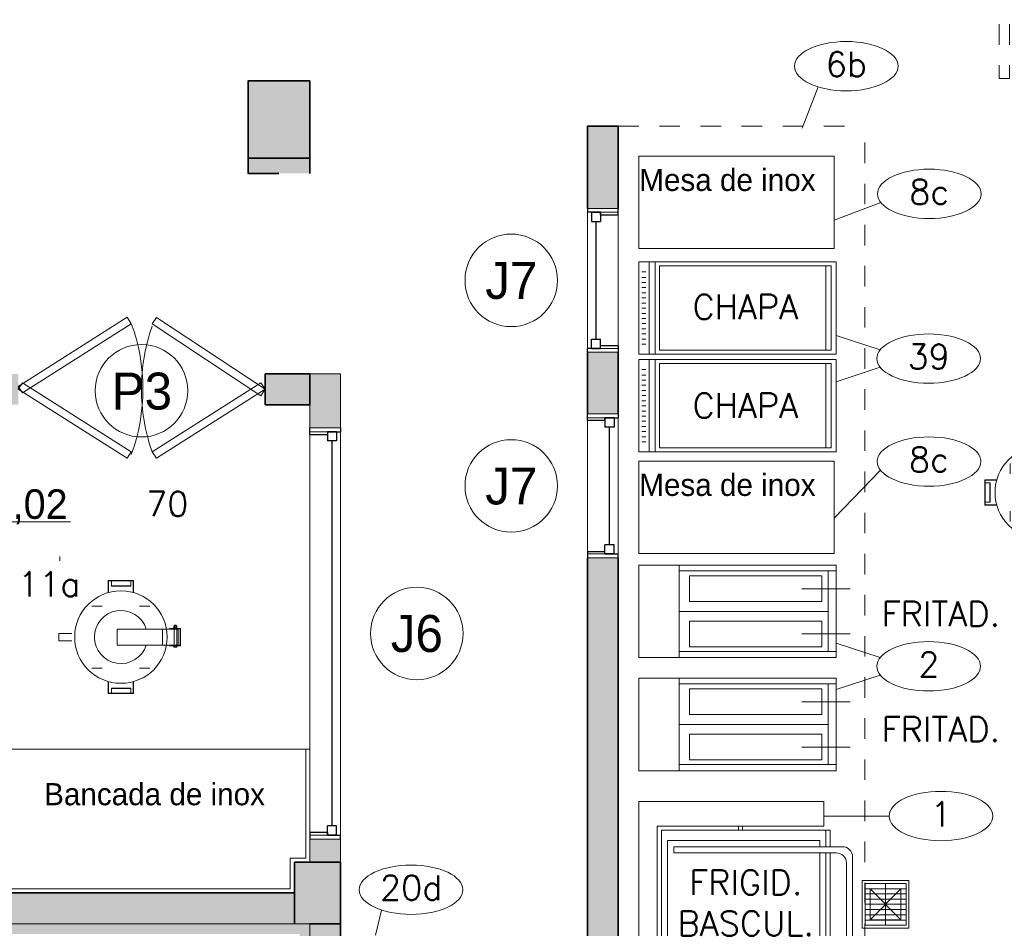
# Model space of a CAD drawing. Header units: metres. Extents: x -33 to 126, y -29 to 31.
# Tile 69 of 75: x -20.64 to -15.85, y -8.69 to -4.27. Entities that reach past the tile are written whole.
import ezdxf

# ---------------------------------------------------------------- set-up
doc = ezdxf.new("R2010")
doc.units = ezdxf.units.M
for name, pattern in [('Centro _2_', [0.03175, 0.00635, -0.004763, 0.015875, -0.004763]), ('Projeção', [0.003969, 0.002381, -0.001587]), ('Tracejada', [0.00635, 0.003175, -0.003175])]:
    doc.linetypes.add(name, pattern=pattern)
for name, color, linetype, lineweight in [('A-DETL', 90, 'Continuous', 18), ('A-DETL-GENF', 92, 'Continuous', 18), ('A-DETL-MBND', 5, 'Continuous', 18), ('A-DOOR', 31, 'Continuous', 18), ('A-DOOR-IDEN', 31, 'Continuous', 9), ('A-FLOR-OVHD', 1, 'Projeção', 18), ('A-GENM', 13, 'Continuous', 18), ('A-GLAZ', 151, 'Continuous', 18), ('A-GLAZ-IDEN', 152, 'Continuous', 9), ('A-WALL', 113, 'Continuous', 18), ('A-WALL-PATT', 111, 'Continuous', 35), ('C-LINHA AUXILIAR', 7, 'Continuous', 18), ('C-NEUTRO', 7, 'Continuous', 18), ('C-NUMERO', 7, 'Continuous', 18), ('C-PONTOS-HIDR', 7, 'Continuous', 18), ('C-QUENTE', 7, 'Continuous', 18), ('G-ANNO-TEXT', 7, 'Continuous', 18), ('I-FURN', 30, 'Continuous', 18), ('LAYOUT_dwg _2_', 8, 'Continuous', 18)]:
    doc.layers.add(name, color=color, linetype=linetype, lineweight=lineweight)
doc.styles.add('Century Gothic', font='GOTHIC.TTF', dxfattribs={"height": 0.143711})
doc.styles.add('Century Gothic_1', font='GOTHIC.TTF', dxfattribs={"height": 0.179639})
doc.styles.add('Century Gothic_2', font='GOTHIC.TTF', dxfattribs={"height": 0.107783})
doc.styles.add('romans_2', font='romans__.ttf', dxfattribs={"height": 0.12})

# ---------------------------------------------------------------- blocks, each defined once
blk = doc.blocks.new('_Porta 90 cm _2_ - _PORTA 90 CM 3-1562830-2-PLANTA COM LAYOUT')
at = {"layer": 'A-DOOR', "linetype": 'Tracejada'}
for p, q in [((0.399, 0.075), (0.399, 0.9392)), ((0.45, 0.075), (0.45, 0.9392))]:
    blk.add_line(p, q, dxfattribs=at)
at = {"layer": 'A-DOOR', "linetype": 'Centro _2_'}
for p, q in [((0.45, 0.9392), (0.399, 0.9392)), ((0.45, 0.075), (0.399, 0.075))]:
    blk.add_line(p, q, dxfattribs=at)
at = {"layer": 'A-DOOR', "lineweight": 25}
for p, q in [((0.399, -0.075), (0.399, -0.9752)), ((0.45, -0.075), (0.399, -0.075)), ((0.45, -0.075), (0.45, -0.9752)), ((0.45, -0.9752), (0.399, -0.9752))]:
    blk.add_line(p, q, dxfattribs=at)
at = {"layer": 'A-DOOR', "linetype": 'Tracejada'}
blk.add_arc((0.5676, 0.0387), 1.0183, 100.5278, 177.9551, dxfattribs=at)
at = {"layer": 'A-DOOR'}
blk.add_arc((0.45, -0.075), 0.9017, 180, 266.7576, dxfattribs=at)
blk = doc.blocks.new('Generic Models 2 - Generic Models 28-2374728-2-PLANTA COM LAYOUT')
at = {"layer": 'A-GENM'}
for p, q in [((-21.8773, -7.8146), (-21.8773, -8.4946)), ((-19.2473, -7.8146), (-21.8773, -7.8146)), ((-21.4562, -7.8791), (-20.9147, -7.8791)), ((-21.507, -8.2759), (-21.507, -7.9299)), ((-20.8639, -7.9299), (-20.8639, -8.2759)), ((-20.9147, -8.3267), (-21.4562, -8.3267))]:
    blk.add_line(p, q, dxfattribs=at)
for centre, start, end in [((-21.4562, -7.9299), 90, 180), ((-20.9147, -7.9299), 0, 90), ((-21.4562, -8.2759), 180, 270), ((-20.9147, -8.2759), 270, 0)]:
    blk.add_arc(centre, 0.0508, start, end, dxfattribs=at)
blk = doc.blocks.new('Modelos genéricos 17 - Modelos genéricos 40-2374755-2-PLANTA COM LAYOUT')
at = {"layer": 'A-GENM'}
for p, q in [((-19.2273, -7.8146), (-19.2473, -7.8146)), ((-19.2473, -7.8146), (-19.2473, -8.3446)), ((-19.2473, -8.3446), (-19.3223, -8.3446)), ((-19.3223, -8.3446), (-19.3223, -8.4946)), ((-19.3223, -8.4946), (-21.8773, -8.4946)), ((-21.8773, -8.4946), (-21.8773, -8.5146))]:
    blk.add_line(p, q, dxfattribs=at)
blk = doc.blocks.new('Casement w Mullions-Number_0002 - _JANELA 2-2381636-2-PLANTA COM LAYOUT')
at = {"layer": 'A-GLAZ', "lineweight": 25}
for p, q in [((-1, 0.075), (-0.98095, 0.075)), ((-0.98095, 0.01055), (-0.98095, 0.075)), ((-0.98095, 0.055), (-0.98095, 0.01055)), ((-0.98095, 0.055), (-0.9365, 0.055)), ((-0.9365, 0.055), (-0.9365, 0.01055)), ((0.9365, 0.055), (0.9365, 0.01055)), ((0.98095, 0.055), (0.9365, 0.055)), ((0.98095, 0.01055), (0.98095, 0.075)), ((1, 0.075), (0.98095, 0.075)), ((0.98095, 0.055), (0.98095, 0.01055)), ((-0.98095, 0.01055), (-0.9365, 0.01055)), ((-0.98095, 0.01055), (-0.96825, 0.01055)), ((-0.96825, -0.075), (-0.96825, 0.01055)), ((-0.9365, 0.03277), (0.9365, 0.03277)), ((0.98095, 0.01055), (0.9365, 0.01055)), ((0.96825, 0.01055), (0.98095, 0.01055)), ((0.96825, 0.01055), (0.96825, -0.075)), ((-0.96825, -0.075), (-1, -0.075)), ((0.96825, -0.075), (1, -0.075))]:
    blk.add_line(p, q, dxfattribs=at)
at = {"layer": 'A-GLAZ'}
for p, q in [((-0.98095, 0.075), (-1, 0.075)), ((-1, 0.075), (-1, -0.075)), ((-0.98095, -0.075), (-0.98095, 0.075)), ((0.98095, 0.075), (-0.98095, 0.075)), ((-0.98095, 0.075), (-0.98095, -0.075)), ((0.98095, 0.075), (0.98095, -0.075)), ((1, 0.075), (0.98095, 0.075)), ((0.98095, -0.075), (0.98095, 0.075)), ((1, -0.075), (1, 0.075)), ((-1, -0.075), (-0.98095, -0.075)), ((-0.98095, -0.075), (0.98095, -0.075)), ((0.98095, -0.075), (1, -0.075))]:
    blk.add_line(p, q, dxfattribs=at)
blk = doc.blocks.new('Mesa-Retangular - Mesa aço inox 45x95cm 88AL 3-2407249-2-PLANTA COM LAYOUT')
at = {"layer": 'I-FURN'}
for p, q in [((0.475, 0.225), (-0.475, 0.225)), ((-0.475, 0.225), (-0.475, -0.225)), ((0.475, -0.225), (0.475, 0.225)), ((-0.475, -0.225), (0.475, -0.225))]:
    blk.add_line(p, q, dxfattribs=at)
blk = doc.blocks.new('Casement w Mullions-Number_0002 - _JANELA 5-2405608-2-PLANTA COM LAYOUT')
at = {"layer": 'A-GLAZ', "lineweight": 25}
for p, q in [((-0.35, 0.075), (-0.33095, 0.075)), ((-0.33095, 0.01055), (-0.33095, 0.075)), ((-0.33095, 0.055), (-0.33095, 0.01055)), ((-0.33095, 0.055), (-0.2865, 0.055)), ((-0.2865, 0.055), (-0.2865, 0.01055)), ((0.2865, 0.055), (0.2865, 0.01055)), ((0.33095, 0.055), (0.2865, 0.055)), ((0.33095, 0.01055), (0.33095, 0.075)), ((0.35, 0.075), (0.33095, 0.075)), ((0.33095, 0.055), (0.33095, 0.01055)), ((-0.33095, 0.01055), (-0.2865, 0.01055)), ((-0.33095, 0.01055), (-0.31825, 0.01055)), ((-0.31825, -0.075), (-0.31825, 0.01055)), ((-0.2865, 0.03277), (0.2865, 0.03277)), ((0.33095, 0.01055), (0.2865, 0.01055)), ((0.31825, 0.01055), (0.33095, 0.01055)), ((0.31825, 0.01055), (0.31825, -0.075)), ((-0.31825, -0.075), (-0.35, -0.075)), ((0.31825, -0.075), (0.35, -0.075))]:
    blk.add_line(p, q, dxfattribs=at)
at = {"layer": 'A-GLAZ'}
for p, q in [((-0.33095, 0.075), (-0.35, 0.075)), ((-0.35, 0.075), (-0.35, -0.075)), ((-0.33095, -0.075), (-0.33095, 0.075)), ((0.33095, 0.075), (-0.33095, 0.075)), ((-0.33095, 0.075), (-0.33095, -0.075)), ((0.33095, 0.075), (0.33095, -0.075)), ((0.35, 0.075), (0.33095, 0.075)), ((0.33095, -0.075), (0.33095, 0.075)), ((0.35, -0.075), (0.35, 0.075)), ((-0.35, -0.075), (-0.33095, -0.075)), ((-0.33095, -0.075), (0.33095, -0.075)), ((0.33095, -0.075), (0.35, -0.075))]:
    blk.add_line(p, q, dxfattribs=at)
blk = doc.blocks.new('Casement w Mullions-Number_0002 - _JANELA 5-2627089-2-PLANTA COM LAYOUT')
at = {"layer": 'A-GLAZ', "lineweight": 25}
for p, q in [((-0.31825, 0.075), (-0.35, 0.075)), ((-0.31825, 0.075), (-0.31825, -0.01055)), ((0.31825, 0.075), (0.35, 0.075)), ((0.31825, -0.01055), (0.31825, 0.075)), ((-0.33095, -0.01055), (-0.2865, -0.01055)), ((-0.33095, -0.055), (-0.33095, -0.01055)), ((-0.33095, -0.01055), (-0.31825, -0.01055)), ((-0.33095, -0.01055), (-0.33095, -0.075)), ((-0.2865, -0.055), (-0.2865, -0.01055)), ((-0.2865, -0.03277), (0.2865, -0.03277)), ((0.2865, -0.055), (0.2865, -0.01055)), ((0.33095, -0.01055), (0.2865, -0.01055)), ((0.31825, -0.01055), (0.33095, -0.01055)), ((0.33095, -0.055), (0.33095, -0.01055)), ((0.33095, -0.01055), (0.33095, -0.075)), ((-0.35, -0.075), (-0.33095, -0.075)), ((-0.33095, -0.055), (-0.2865, -0.055)), ((0.33095, -0.055), (0.2865, -0.055)), ((0.35, -0.075), (0.33095, -0.075))]:
    blk.add_line(p, q, dxfattribs=at)
at = {"layer": 'A-GLAZ'}
for p, q in [((-0.35, 0.075), (-0.33095, 0.075)), ((-0.35, -0.075), (-0.35, 0.075)), ((-0.33095, 0.075), (-0.33095, -0.075)), ((-0.33095, 0.075), (0.33095, 0.075)), ((-0.33095, -0.075), (-0.33095, 0.075)), ((0.33095, 0.075), (0.35, 0.075)), ((0.33095, -0.075), (0.33095, 0.075)), ((0.33095, 0.075), (0.33095, -0.075)), ((0.35, 0.075), (0.35, -0.075)), ((-0.33095, -0.075), (-0.35, -0.075)), ((0.33095, -0.075), (-0.33095, -0.075)), ((0.35, -0.075), (0.33095, -0.075))]:
    blk.add_line(p, q, dxfattribs=at)
blk = doc.blocks.new('M_Bifold-2 Panel - 0915 x 2134mm-2540480-2-PLANTA COM LAYOUT')
at = {"layer": 'A-DOOR', "color": 7}
for p, q in [((-0.6, 0), (-0.0712, 0.3357)), ((-0.0712, 0.3357), (-0.0508, 0.3036)), ((-0.0508, 0.3036), (-0.5796, -0.0322)), ((-0.5796, 0.031), (-0.6, 0)), ((-0.0508, -0.3178), (-0.5796, 0.031)), ((0.0509, -0.3179), (0.5796, 0.0179)), ((0.5796, 0.0179), (0.6001, -0.0143)), ((-0.6, 0), (-0.0713, -0.3488)), ((-0.5796, -0.0322), (-0.6, 0)), ((0.6001, -0.0143), (0.0713, -0.3501)), ((-0.0713, -0.3488), (-0.0508, -0.3178)), ((0.0713, -0.3501), (0.0509, -0.3179))]:
    blk.add_line(p, q, dxfattribs=at)
at = {"layer": 'A-DOOR'}
for p, q in [((0.0712, 0.3357), (0.0508, 0.3036)), ((0.6, 0), (0.0712, 0.3357)), ((0.0508, 0.3036), (0.5796, -0.0322)), ((0.5796, -0.0322), (0.6, 0))]:
    blk.add_line(p, q, dxfattribs=at)
at = {"layer": 'A-DOOR', "color": 7}
for centre, radius, start, end in [((-0.9165, -0.0014), 0.9179, 340.5921, 19.4079), ((0.9165, -0.0014), 0.9227, 159.7596, 200.2404)]:
    blk.add_arc(centre, radius, start, end, dxfattribs=at)
blk = doc.blocks.new('LAYOUT_dwg_FRIG-BAS-2545278-2-PLANTA COM LAYOUT')
at = {"layer": 'C-QUENTE'}
for p, q in [((0.27, 1.04), (0.73, 1.04)), ((0.3, 1.01), (0.7, 1.01)), ((0.14, 0.91), (0.22, 0.91)), ((0.25, 0.93), (0.75, 0.93)), ((0.25, 0.91), (0.75, 0.91)), ((0.78, 0.91), (0.86, 0.91)), ((0.25, 0.88), (0.75, 0.88)), ((0.14, 0.505), (0.12, 0.505)), ((0.14, 0.485), (0.12, 0.485)), ((0.88, 0.505), (0.86, 0.505)), ((0.88, 0.485), (0.86, 0.485))]:
    blk.add_line(p, q, dxfattribs=at)
at = {"layer": 'C-QUENTE', "flags": 128}
for points in [[(0.25, 0.96), (0.25, 0.17), (0.22, 0.17), (0.22, 0.99)], [(0.75, 0.96), (0.75, 0.17), (0.78, 0.17), (0.78, 0.99)], [(0.78, 0.93), (0.86, 0.93), (0.86, 0.11), (0.14, 0.11), (0.14, 0.93), (0.22, 0.93)], [(0.78, 0.88), (0.81, 0.88), (0.81, 0.14), (0.19, 0.14), (0.19, 0.88), (0.22, 0.88)]]:
    blk.add_lwpolyline(points, dxfattribs=at)
for points in [[(0.12, 0.9), (0.12, 0.09), (0.88, 0.09), (0.88, 0.9), (1, 0.9), (1, 0), (0, 0), (0, 0.9)], [(0.8246, 0.172), (0.8246, 0.5945), (0.8152, 0.5945), (0.8152, 0.172)]]:
    blk.add_lwpolyline(points, close=True, dxfattribs=at)
at = {"layer": 'C-QUENTE'}
for centre, start, end in [((0.27, 0.99), 90, 180), ((0.3, 0.96), 90, 180), ((0.7, 0.96), 360, 90), ((0.73, 0.99), 360, 90)]:
    blk.add_arc(centre, 0.05, start, end, dxfattribs=at)
blk = doc.blocks.new('LAYOUT_dwg_A$C7CB04E7D-2545279-2-PLANTA COM LAYOUT')
blk.add_blockref('LAYOUT_dwg_FRIG-BAS-2545278-2-PLANTA COM LAYOUT', (-0.5, -0.14))
blk = doc.blocks.new('LAYOUT_dwg_A$C634F4842-2545280-2-PLANTA COM LAYOUT')
blk.add_blockref('LAYOUT_dwg_A$C7CB04E7D-2545279-2-PLANTA COM LAYOUT', (-0.7202, -0.2551))
blk = doc.blocks.new('LAYOUT_dwg_A$C38A87000-2545282-2-PLANTA COM LAYOUT')
at = {"layer": 'C-QUENTE'}
for p, q in [((9, 53.34), (9, 76.87)), ((31, 53.34), (31, 76.87)), ((0.25, -6.3), (0.25, 70)), ((39.5, 70), (39.5, -6.3)), ((0.25, 66.11), (39.5, 66.11)), ((20, -6.3), (20, 66.11)), ((42.5, -6.3), (-2.5, -6.3))]:
    blk.add_line(p, q, dxfattribs=at)
at = {"layer": 'C-QUENTE', "flags": 128}
for points in [[(42.5, 70), (42.5, -26), (-2.5, -26), (-2.5, 70)], [(15.25, 63), (15.25, -1.3), (2.75, -1.3), (2.75, 63)], [(37.25, 63), (37.25, -1.3), (24.75, -1.3), (24.75, 63)]]:
    blk.add_lwpolyline(points, close=True, dxfattribs=at)
blk = doc.blocks.new('LAYOUT_dwg_A$C52CE17A9-2545283-2-PLANTA COM LAYOUT')
at = {"layer": 'C-QUENTE'}
for p, q in [((50, 450), (50, 0)), ((80, 450), (80, 0)), ((14.9, 400.7), (34.9, 400.7)), ((910, 430), (910, 20)), ((14.9, 375.7), (34.9, 375.7)), ((14.9, 350.7), (34.9, 350.7)), ((14.9, 325.7), (34.9, 325.7)), ((14.9, 300.7), (34.9, 300.7)), ((14.9, 275.7), (34.9, 275.7)), ((14.9, 250.7), (34.9, 250.7)), ((14.9, 225.7), (34.9, 225.7)), ((14.9, 200.7), (34.9, 200.7)), ((14.9, 175.7), (34.9, 175.7)), ((14.9, 150.7), (34.9, 150.7)), ((14.9, 125.7), (34.9, 125.7)), ((14.9, 100.7), (34.9, 100.7)), ((14.9, 75.7), (34.9, 75.7)), ((14.9, 49.3), (34.9, 49.3))]:
    blk.add_line(p, q, dxfattribs=at)
at = {"layer": 'C-QUENTE', "flags": 128}
for points in [[(960, 0), (960, 450), (0, 450), (0, 0), (960, 0)], [(935, 20), (935, 430), (100, 430), (100, 20), (935, 20)]]:
    blk.add_lwpolyline(points, dxfattribs=at)
blk = doc.blocks.new('LAYOUT_dwg_A$C714963FB-2545321-2-PLANTA COM LAYOUT')
at = {"layer": 'C-NEUTRO'}
for p, q in [((-209.5, 143.5), (-143, 210)), ((-6.9, 206.1), (-42.3, 170.7)), ((157.6, 226.2), (148.1, 216.7)), ((154.3, 213.7), (150.5, 217.6)), ((155.1, 210.3), (210.3, 155.1)), ((160.6, 220), (156.7, 223.9)), ((164.1, 219.2), (219.2, 164.1)), ((115.3, 170.4), (170.4, 115.3)), ((217.6, 150.5), (214.5, 153.6)), ((222.2, 145.9), (219, 149)), ((223.9, 156.7), (220.7, 159.9)), ((223.6, 145.8), (225.7, 143.7)), ((228.5, 152.1), (225.3, 155.3)), ((228.5, 150.8), (230.7, 148.6)), ((228.9, 151.1), (230.7, 149.3)), ((-206.1, 6.9), (-170.7, 42.3)), ((206.1, -6.9), (170.7, -42.3)), ((143.5, -209.5), (210, -143)), ((6.9, -206.1), (42.3, -170.7))]:
    blk.add_line(p, q, dxfattribs=at)
at = {"layer": 'C-NEUTRO', "flags": 128}
for points in [[(-196.9, 109.9), (-238, 151), (-151, 238), (-109.9, 196.9)], [(-196.1, 111.3), (-235.9, 151), (-151, 235.9), (-111.3, 196.1)], [(-226.4, 160.5), (-208.4, 142.5), (-141.9, 208.9), (-160, 227)], [(196.8, 137.4), (234.7, 175.3), (175.3, 234.7), (137.4, 196.8)], [(195.6, 139), (231.9, 175.3), (175.3, 231.9), (139, 195.6)], [(152.2, 211.6), (148.1, 215.6), (148.1, 216.7), (157.6, 226.2), (158.8, 226.2), (162.8, 222.2)], [(216.7, 148.1), (215.6, 148.1), (212.1, 151.6), (212.1, 152.7)], [(226.2, 157.6), (227.3, 157.6), (230.8, 154.2), (230.8, 153), (221.3, 143.5), (220.2, 143.5), (216.7, 147), (216.7, 148.1), (226.2, 157.6), (226.2, 158.8), (222.7, 162.2), (221.6, 162.2)], [(223.2, 145.5), (225, 143.7), (230.7, 149.3), (230.7, 148.6), (225.7, 143.7), (225, 143.7)], [(109.9, -196.9), (151, -238), (238, -151), (196.9, -109.9)], [(111.3, -196.1), (151, -235.9), (235.9, -151), (196.1, -111.3)], [(160.5, -226.4), (142.5, -208.4), (208.9, -141.9), (227, -160)], [(-156.5, -182), (-200.7, -226.1), (-226.1, -200.7), (-182, -156.5)]]:
    blk.add_lwpolyline(points, dxfattribs=at)
blk.add_lwpolyline([(14.8, -40.3), (-40.3, 14.8), (168.8, 223.9), (223.9, 168.8)], close=True, dxfattribs=at)
at = {"layer": 'C-NEUTRO'}
blk.add_circle((0, 0), 225, dxfattribs=at)
for centre, radius, start, end in [((149.9, 216.1), 1.69, 69.0542, 200.9464), ((160.1, 214.2), 10.3, 109.5186, 160.482), ((158.3, 224.5), 1.69, 69.0542, 200.9464), ((213.8, 152.1), 1.69, 69.0542, 200.9464), ((224.1, 150.2), 10.3, 109.5186, 160.482), ((216.1, 149.9), 1.69, 249.0542, 20.9464), ((218.4, 147.5), 1.69, 69.0542, 200.9464), ((214.2, 160.1), 10.3, 289.5186, 340.482), ((228.7, 145.6), 10.3, 109.5186, 160.482), ((220.7, 145.3), 1.69, 249.0542, 20.9464), ((222.3, 160.5), 1.69, 69.0542, 200.9464), ((218.8, 155.6), 10.3, 289.5186, 340.482), ((224.5, 158.3), 1.69, 249.0542, 20.9464), ((226.9, 155.9), 1.69, 69.0542, 200.9464), ((229.1, 153.7), 1.69, 249.0542, 20.9464), ((0, 0), 129, 62.5976, 27.403)]:
    blk.add_arc(centre, radius, start, end, dxfattribs=at)
blk = doc.blocks.new('LAYOUT_dwg_A$C079700AE-2545322-2-PLANTA COM LAYOUT')
at = {"extrusion": (0, 0, -1), "xscale": 0.0009999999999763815, "yscale": 0.0009999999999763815, "zscale": -0.0009999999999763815, "rotation": 179.9999863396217}
blk.add_blockref('LAYOUT_dwg_A$C714963FB-2545321-2-PLANTA COM LAYOUT', (0.4339, -0.4516), dxfattribs=at)
blk = doc.blocks.new('LAYOUT_dwg_carro detritos c_pedal-2545332-2-PLANTA COM LAYOUT')
at = {"layer": 'C-NEUTRO'}
for p, q in [((214.818, 105.9188), (214.8159, 105.9209)), ((214.8184, 105.9191), (214.8166, 105.9209)), ((214.4578, 105.8338), (214.5243, 105.9002)), ((214.6603, 105.8963), (214.625, 105.861)), ((214.8131, 105.9138), (214.8109, 105.916)), ((214.8131, 105.9125), (214.8163, 105.9093)), ((214.8177, 105.9079), (214.8209, 105.9047)), ((214.8194, 105.9187), (214.8226, 105.9155)), ((214.8775, 105.8454), (214.8224, 105.9005)), ((214.824, 105.9141), (214.8271, 105.911)), ((214.8865, 105.8543), (214.8313, 105.9095)), ((214.8377, 105.8055), (214.7825, 105.8607)), ((214.881, 105.8446), (214.8849, 105.8407)), ((214.8935, 105.8479), (214.884, 105.8384)), ((214.8873, 105.8508), (214.8911, 105.847)), ((214.4612, 105.6972), (214.4965, 105.7325)), ((214.8733, 105.6833), (214.838, 105.648)), ((214.8108, 105.4808), (214.8773, 105.5472)), ((214.6742, 105.4842), (214.7095, 105.5195))]:
    blk.add_line(p, q, dxfattribs=at)
at = {"layer": 'C-NEUTRO', "flags": 128}
for points in [[(214.4703, 105.8002), (214.4292, 105.8413), (214.5162, 105.9283), (214.5573, 105.8872)], [(214.4711, 105.8015), (214.4314, 105.8413), (214.5162, 105.9261), (214.556, 105.8864)], [(214.8046, 105.887), (214.8426, 105.9249), (214.9019, 105.8655), (214.864, 105.8276)], [(214.8063, 105.8859), (214.8426, 105.9221), (214.8991, 105.8655), (214.8629, 105.8293)], [(214.8249, 105.9165), (214.8249, 105.9176), (214.8214, 105.9211), (214.8203, 105.9211), (214.8108, 105.9116), (214.8108, 105.9104), (214.8143, 105.907), (214.8154, 105.907), (214.8249, 105.9165), (214.826, 105.9165), (214.8295, 105.913), (214.8295, 105.9119)], [(214.8127, 105.9135), (214.8109, 105.9152), (214.8166, 105.9209), (214.8159, 105.9209), (214.8109, 105.916), (214.8109, 105.9152)], [(214.4408, 105.8507), (214.4588, 105.8327), (214.5253, 105.8992), (214.5073, 105.9172)], [(214.8154, 105.907), (214.8154, 105.9058), (214.8189, 105.9024), (214.82, 105.9024)], [(214.8788, 105.8424), (214.8828, 105.8384), (214.884, 105.8384), (214.8935, 105.8479), (214.8935, 105.849), (214.8894, 105.853)], [(214.7772, 105.4933), (214.8183, 105.4522), (214.9053, 105.5392), (214.8642, 105.5803)], [(214.7785, 105.4941), (214.8183, 105.4543), (214.9032, 105.5392), (214.8634, 105.579)], [(214.8278, 105.4638), (214.8097, 105.4818), (214.8762, 105.5483), (214.8942, 105.5303)], [(214.4853, 105.5337), (214.4411, 105.4896), (214.4666, 105.4641), (214.5108, 105.5083)]]:
    blk.add_lwpolyline(points, dxfattribs=at)
blk.add_lwpolyline([(214.6269, 105.7051), (214.6821, 105.6499), (214.8912, 105.859), (214.836, 105.9142)], close=True, dxfattribs=at)
at = {"layer": 'C-NEUTRO'}
blk.add_circle((214.6673, 105.6902), 0.225, dxfattribs=at)
for centre, radius, start, end in [((214.8209, 105.9193), 0.00169, 69.0539, 200.9461), ((214.8125, 105.9109), 0.00169, 69.0539, 200.9461), ((214.8228, 105.909), 0.0103, 109.5183, 160.4817), ((214.8147, 105.9087), 0.00169, 249.0539, 20.9461), ((214.8171, 105.9063), 0.00169, 69.0539, 200.9461), ((214.8129, 105.919), 0.0103, 289.5183, 340.4817), ((214.8274, 105.9044), 0.0103, 109.5183, 160.4817), ((214.8193, 105.9041), 0.00169, 249.0539, 20.9461), ((214.8175, 105.9144), 0.0103, 289.5183, 340.4817), ((214.8232, 105.9171), 0.00169, 249.0539, 20.9461), ((214.8255, 105.9147), 0.00169, 69.0539, 200.9461), ((214.8278, 105.9125), 0.00169, 249.0539, 20.9461), ((214.8833, 105.8401), 0.00169, 249.0539, 20.9461), ((214.8815, 105.8504), 0.0103, 289.5183, 340.4817), ((214.8917, 105.8485), 0.00169, 249.0539, 20.9461), ((214.6673, 105.6902), 0.129, 62.5973, 27.4027)]:
    blk.add_arc(centre, radius, start, end, dxfattribs=at)
blk = doc.blocks.new('LAYOUT_dwg_A$C531E76A2-2545333-2-PLANTA COM LAYOUT')
at = {"extrusion": (0, 0, -1), "zscale": -1, "rotation": 89.99969290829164}
blk.add_blockref('LAYOUT_dwg_carro detritos c_pedal-2545332-2-PLANTA COM LAYOUT', (105.4511, -214.4298), dxfattribs=at)
blk = doc.blocks.new('LAYOUT_dwg_Elipse-1-2545353-2-PLANTA COM LAYOUT')
at = {"layer": 'C-NUMERO'}
blk.add_ellipse((-0.1387, -0.0003), major_axis=(0.21, 0), ratio=0.47619, dxfattribs=at)
blk = doc.blocks.new('LAYOUT_dwg_RALOSIF-2545284-2-PLANTA COM LAYOUT')
at = {"layer": 'C-PONTOS-HIDR'}
blk.add_line((0.1071, -0.1078), (-0.1079, 0.1072), dxfattribs=at)
at = {"layer": 'C-PONTOS-HIDR', "flags": 128}
blk.add_lwpolyline([(-0.1079, -0.1078), (0.1071, -0.1078), (0.1071, 0.1072), (-0.1079, 0.1072), (-0.1079, -0.1078), (0.1071, 0.1072)], dxfattribs=at)
blk = doc.blocks.new('LAYOUT_dwg_A$C28444022-2545285-2-PLANTA COM LAYOUT')
at = {"layer": 'C-LINHA AUXILIAR'}
for p, q in [((0.7305, 0.099), (0.7305, -0.1)), ((0.7565, 0.099), (0.7565, -0.1)), ((0.7815, 0.099), (0.7815, -0.1)), ((0.8075, 0.099), (0.8075, -0.1)), ((0.8325, 0.099), (0.8325, -0.1)), ((0.8585, 0.099), (0.8585, -0.1)), ((0.8835, 0.099), (0.8835, -0.1)), ((0.7055, 0), (0.9085, 0))]:
    blk.add_line(p, q, dxfattribs=at)
at = {"layer": 'C-LINHA AUXILIAR', "flags": 128}
blk.add_lwpolyline([(0.7055, -0.1), (0.7055, 0.099), (0.9085, 0.099), (0.9085, -0.1)], close=True, dxfattribs=at)
at = {"layer": 'C-PONTOS-HIDR', "flags": 128}
blk.add_lwpolyline([(0.9233, 0.1135), (0.6907, 0.1135), (0.6907, -0.1135), (0.9233, -0.1135)], close=True, dxfattribs=at)
at = {"xscale": 0.6975446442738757, "yscale": 0.6975446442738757, "zscale": 0.6975446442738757, "rotation": 180}
blk.add_blockref('LAYOUT_dwg_RALOSIF-2545284-2-PLANTA COM LAYOUT', (0.8067, -0.0002), dxfattribs=at)
blk = doc.blocks.new('LAYOUT_dwg _2_-2545261-2-PLANTA COM LAYOUT')
at = {"layer": 'A-WALL-PATT', "lineweight": 18}
for points in [[(1597.1954, 860.8883), (1597.1954, 861.2633), (1596.8954, 861.2633), (1596.8954, 860.8883)], [(1596.8954, 860.8133), (1597.1954, 860.8133), (1597.1954, 860.8883), (1596.8954, 860.8883)]]:
    blk.add_hatch(color=7, dxfattribs=at).paths.add_polyline_path(points, flags=0)
at = {"layer": 'A-WALL', "color": 250, "lineweight": 35}
blk.add_line((1597.1954, 857.1633), (1597.3454, 857.1633), dxfattribs=at)
at = {"layer": 'A-WALL-PATT', "color": 250, "flags": 128}
blk.add_lwpolyline([(1597.1954, 860.8133), (1597.1954, 861.2633), (1596.8954, 861.2633), (1596.8954, 860.8133), (1597.0454, 860.8133)], dxfattribs=at)
at = {"layer": 'C-NUMERO'}
for p, q in [((1599.6672, 861.2343), (1599.5895, 861.0333)), ((1599.7454, 860.5863), (1599.9723, 860.6714)), ((1599.7554, 860.0248), (1599.9695, 859.955)), ((1599.7554, 859.8004), (1599.9695, 859.8702)), ((1599.7454, 859.1363), (1599.971, 859.3694)), ((1599.7554, 858.528), (1599.9695, 858.4582)), ((1599.7554, 858.3036), (1599.9695, 858.3734)), ((1600.0129, 857.6877), (1599.6954, 857.6877)), ((1597.5445, 857.2304), (1597.5148, 857.1083))]:
    blk.add_line(p, q, dxfattribs=at)
at = {"xscale": 1.199999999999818, "yscale": 1.199999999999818, "zscale": 1.199999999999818}
for p in [(1599.9709, 861.3353), (1600.3744, 860.7142), (1600.3716, 859.913), (1600.3731, 859.4122), (1600.3716, 858.4162), (1600.4313, 857.6881), (1597.8544, 857.3294)]:
    blk.add_blockref('LAYOUT_dwg_Elipse-1-2545353-2-PLANTA COM LAYOUT', p, dxfattribs=at)
at = {"extrusion": (0, 0, -1), "xscale": 0.0009999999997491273, "yscale": 0.0009999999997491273, "zscale": -0.0009999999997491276, "rotation": 180.0000311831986}
for p in [(-1598.7954, 860.3834), (-1598.7954, 859.9084)]:
    blk.add_blockref('LAYOUT_dwg_A$C52CE17A9-2545283-2-PLANTA COM LAYOUT', p, dxfattribs=at)
for name, p, rotation in [('LAYOUT_dwg_A$C531E76A2-2545333-2-PLANTA COM LAYOUT', (1600.7529, 858.925), 44.99999999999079), ('LAYOUT_dwg_A$C079700AE-2545322-2-PLANTA COM LAYOUT', (1596.2645, 859.1844), 44.99977911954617), ('LAYOUT_dwg_A$C634F4842-2545280-2-PLANTA COM LAYOUT', (1599.1905, 856.5381), 270), ('LAYOUT_dwg_A$C28444022-2545285-2-PLANTA COM LAYOUT', (1599.9949, 856.4508), 89.99999999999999)]:
    blk.add_blockref(name, p, dxfattribs=dict(rotation=rotation))
at = {"xscale": 0.009999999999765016, "yscale": 0.009999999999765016, "zscale": 0.009999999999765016, "rotation": 270.0000312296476}
for p in [(1599.0554, 858.8833), (1599.0554, 858.3333)]:
    blk.add_blockref('LAYOUT_dwg_A$C38A87000-2545282-2-PLANTA COM LAYOUT', p, dxfattribs=at)
at = {"layer": 'C-NUMERO', "char_height": 0.12, "attachment_point": 2, "line_spacing_factor": 0.964689, "style": 'romans_2'}
for s, insert, width in [('6b', (1599.8048, 861.4045), 0.266985), ('8c', (1600.2083, 860.7834), 0.259808), ('CHAPA', (1599.3138, 860.224), 0.717702), ('39', (1600.2054, 859.9822), 0.272727), ('CHAPA', (1599.3138, 859.7442), 0.717702), ('8c', (1600.207, 859.4814), 0.259808), ('70', (1596.5026, 859.2661), 0.272727), ('11a', (1595.9281, 858.8759), 0.403348), ('FRITAD.', (1600.2648, 858.731), 0.770812), ('2', (1600.2055, 858.4854), 0.136363), ('FRITAD.', (1600.2648, 858.1694), 0.770812), ('1', (1600.2652, 857.7573), 0.136363), ('FRIGID.', (1599.3157, 857.4247), 0.736362), ('20d', (1597.6883, 857.3987), 0.403348), ('BASCUL.', (1599.3157, 857.2257), 0.933012)]:
    blk.add_mtext(s, dxfattribs=dict(at, insert=insert, width=width))
blk = doc.blocks.new('M_Identificador da porta - M_Identificador da porta-1233-2-PLANTA COM LAYOUT')
at = {"layer": 'A-DOOR-IDEN'}
blk.add_circle((-0.000017, -0.000091), 0.003, dxfattribs=at)
blk = doc.blocks.new('M_Identificador da janela - M_Identificador da janela-3796-2-PLANTA COM LAYOUT')
at = {"layer": 'A-GLAZ-IDEN'}
blk.add_circle((0, 0), 0.003, dxfattribs=at)

msp = doc.modelspace()

# ---------------------------------------------------------------- hatches: boundary and pattern name
at = {"layer": 'A-DETL-GENF'}
h = msp.add_hatch(color=7, dxfattribs=at)
h.paths.add_polyline_path([(-26.7271, -12.6146), (-23.5273, -12.6146), (-23.5273, -12.5646), (-28.1623, -12.5646), (-28.1623, -8.7146), (-19.2773, -8.7146), (-19.2773, -11.2746), (-19.2273, -11.2746), (-19.2273, -8.6646), (-28.3623, -8.6646), (-28.3623, -12.4896), (-28.2123, -12.4896), (-28.2123, -12.6146), (-26.734, -12.6146)], flags=0)
h.paths.add_polyline_path([(-26.884, -12.4646), (-25.9773, -12.4646), (-25.9773, -12.2146), (-25.8773, -12.2146), (-25.8773, -12.4646), (-23.6273, -12.4646), (-23.6273, -12.2146), (-23.5273, -12.2146), (-23.5273, -11.5146), (-23.6273, -11.5146), (-23.6273, -11.2746), (-24.3773, -11.2746), (-24.3773, -11.1746), (-23.6273, -11.1746), (-23.6273, -8.8146), (-25.8773, -8.8146), (-25.8773, -11.1746), (-25.0773, -11.1746), (-25.0773, -11.2746), (-25.8773, -11.2746), (-25.8773, -11.5146), (-25.9773, -11.5146), (-25.9773, -8.8146), (-28.0623, -8.8146), (-28.0623, -12.4646), (-26.9115, -12.4646)], flags=0)
h.paths.add_polyline_path([(-20.0023, -11.2746), (-20.0023, -11.1746), (-19.3773, -11.1746), (-19.3773, -8.8146), (-21.3273, -8.8146), (-21.3273, -11.1746), (-20.7023, -11.1746), (-20.7023, -11.2746)], flags=0)
h.paths.add_polyline_path([(-22.0273, -11.2746), (-22.0273, -11.1746), (-21.4273, -11.1746), (-21.4273, -8.8146), (-23.5273, -8.8146), (-23.5273, -11.1746), (-22.7273, -11.1746), (-22.7273, -11.2746)], flags=0)
at = {"layer": 'A-WALL'}
h = msp.add_hatch(color=7, dxfattribs=at)
h.paths.add_polyline_path([(-19.0773, -8.3646), (-19.0773, -8.2521), (-19.2273, -8.2521), (-19.2273, -8.3646)], flags=0)
h.paths.add_polyline_path([(-19.2273, -6.2521), (-19.0773, -6.2521), (-19.0773, -5.9896), (-19.2273, -5.9896), (-19.2273, -6.2239)], flags=0)
at = {"layer": 'A-WALL-PATT', "lineweight": 18}
h = msp.add_hatch(color=7, dxfattribs=at)
h.paths.add_polyline_path([(-17.7273, -11.3146), (-17.7273, -9.9146), (-17.8773, -9.9146), (-17.8773, -11.3146)], flags=0)
h.paths.add_polyline_path([(-17.7273, -9.2146), (-17.7273, -6.8847), (-17.8773, -6.8847), (-17.8773, -9.2146)], flags=0)
h.paths.add_polyline_path([(-17.8773, -6.1847), (-17.7273, -6.1847), (-17.7273, -5.8847), (-17.8773, -5.8847)], flags=0)
h.paths.add_polyline_path([(-17.8773, -5.1847), (-17.7273, -5.1847), (-17.7273, -4.7847), (-17.8773, -4.7847), (-17.8773, -5.0707)], flags=0)
at = {"layer": 'A-WALL-PATT'}
h = msp.add_hatch(color=250, dxfattribs=at)
h.paths.add_polyline_path([(-20.7173, -6.1396), (-20.6448, -6.1396), (-20.6448, -5.9896), (-21.8123, -5.9896), (-21.8123, -6.1396), (-20.8673, -6.1396)], flags=0)
h.paths.add_polyline_path([(-19.2273, -6.1396), (-19.2273, -5.9896), (-19.4448, -5.9896), (-19.4448, -6.1396)], flags=0)
h.paths.add_polyline_path([(-24.2423, -6.1396), (-24.1623, -6.1396), (-24.1623, -5.9896), (-24.4623, -5.9896), (-24.4623, -6.1396), (-24.2623, -6.1396)], flags=0)
h.paths.add_polyline_path([(-28.2818, -6.1396), (-25.6623, -6.1396), (-25.6623, -5.9896), (-28.2818, -5.9896)], flags=0)
h.paths.add_polyline_path([(-23.149, -6.1396), (-22.5123, -6.1396), (-22.5123, -5.9896), (-23.4623, -5.9896), (-23.4623, -6.1396), (-23.1507, -6.1396)], flags=0)
at = {"layer": 'A-WALL-PATT', "lineweight": 18}
for points in [[(-19.2915, -8.6646), (-19.0773, -8.6646), (-19.0773, -8.3646), (-19.3023, -8.3646), (-19.3023, -8.6646)], [(-20.8639, -8.6646), (-19.3023, -8.6646), (-19.3023, -8.5146), (-23.0773, -8.5146), (-23.0773, -8.6646), (-21.6012, -8.6646)], [(-19.0773, -11.2746), (-19.0773, -8.6646), (-19.2273, -8.6646), (-19.2273, -11.2746)]]:
    msp.add_hatch(color=7, dxfattribs=at).paths.add_polyline_path(points, flags=0)

# ---------------------------------------------------------------- linework, layer by layer
at = {"layer": 'A-DETL'}
for p, q in [((-20.4433, -6.8784), (-20.4433, -6.8984)), ((-19.2273, -8.6646), (-28.3623, -8.6646)), ((-19.2273, -11.2746), (-19.2273, -8.6646))]:
    msp.add_line(p, q, dxfattribs=at)
at = {"layer": 'A-DETL-MBND'}
msp.add_line((-21.1655, -6.71), (-20.3906, -6.71), dxfattribs=at)
at = {"layer": 'A-FLOR-OVHD'}
for p in [(-17.7273, -4.7847), (-16.5273, -9.1647)]:
    msp.add_line(p, (-16.5273, -4.7847), dxfattribs=at)
at = {"layer": 'A-WALL', "lineweight": 35}
for p, q in [((-19.5273, -4.5646), (-19.5273, -4.9396)), ((-19.2273, -4.5646), (-19.5273, -4.5646)), ((-19.2273, -4.9396), (-19.2273, -4.5646)), ((-17.8773, -4.7847), (-17.8773, -5.1847)), ((-17.7273, -4.7847), (-17.8773, -4.7847)), ((-17.7273, -5.1847), (-17.7273, -4.7847)), ((-19.5273, -4.9396), (-19.2273, -4.9396)), ((-17.8773, -5.8847), (-17.8773, -6.1847)), ((-17.7273, -6.1847), (-17.7273, -5.8847)), ((-19.2273, -5.9896), (-19.4448, -5.9896)), ((-19.4448, -6.1396), (-19.4448, -5.9896)), ((-19.2273, -6.1396), (-19.2273, -5.9896)), ((-19.4448, -6.1396), (-19.2273, -6.1396)), ((-17.8773, -6.8847), (-17.8773, -9.2146)), ((-17.7273, -9.2146), (-17.7273, -6.8847)), ((-19.0773, -8.3646), (-19.3023, -8.3646)), ((-19.3023, -8.6646), (-19.3023, -8.3646)), ((-19.0773, -11.2746), (-19.0773, -8.3646)), ((-19.3023, -8.5146), (-23.0773, -8.5146))]:
    msp.add_line(p, q, dxfattribs=at)
at = {"layer": 'A-WALL', "color": 7}
for p, q in [((-19.0773, -5.9896), (-19.2273, -5.9896)), ((-19.0773, -6.2521), (-19.0773, -5.9896)), ((-19.2273, -6.1396), (-19.2273, -6.2521)), ((-19.2273, -8.2521), (-19.2273, -8.3646)), ((-19.0773, -8.3646), (-19.0773, -8.2521))]:
    msp.add_line(p, q, dxfattribs=at)
at = {"layer": 'A-WALL'}
msp.add_line((-19.0773, -8.6646), (-19.2273, -8.6646), dxfattribs=at)

# ---------------------------------------------------------------- block references
at = {"layer": 'A-DOOR', "color": 7, "rotation": 180}
for name, p in [('_Porta 90 cm _2_ - _PORTA 90 CM 3-1562830-2-PLANTA COM LAYOUT', (-15.4253, -3.6138)), ('M_Bifold-2 Panel - 0915 x 2134mm-2540480-2-PLANTA COM LAYOUT', (-20.0448, -6.0646))]:
    msp.add_blockref(name, p, dxfattribs=at)
at = {"layer": 'A-DOOR-IDEN', "xscale": 74.99999999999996, "yscale": 74.99999999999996, "zscale": 74.99999999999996}
msp.add_blockref('M_Identificador da porta - M_Identificador da porta-1233-2-PLANTA COM LAYOUT', (-20.0448, -6.0646), dxfattribs=at)
at = {"layer": 'A-GENM'}
for name in ['Generic Models 2 - Generic Models 28-2374728-2-PLANTA COM LAYOUT', 'Modelos genéricos 17 - Modelos genéricos 40-2374755-2-PLANTA COM LAYOUT']:
    msp.add_blockref(name, (0, 0), dxfattribs=at)
at = {"layer": 'A-GLAZ'}
for name, p, rotation in [('Casement w Mullions-Number_0002 - _JANELA 5-2405608-2-PLANTA COM LAYOUT', (-17.8023, -5.5347), 89.99999999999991), ('Casement w Mullions-Number_0002 - _JANELA 5-2627089-2-PLANTA COM LAYOUT', (-17.8023, -6.5347), 89.99999999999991), ('Casement w Mullions-Number_0002 - _JANELA 2-2381636-2-PLANTA COM LAYOUT', (-19.1523, -7.2521), 269.9999999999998)]:
    msp.add_blockref(name, p, dxfattribs=dict(at, rotation=rotation))
at = {"layer": 'A-GLAZ-IDEN', "xscale": 74.99999999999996, "yscale": 74.99999999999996, "zscale": 74.99999999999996}
for p in [(-18.2475, -5.5347), (-18.2475, -6.5347), (-18.7071, -7.2521)]:
    msp.add_blockref('M_Identificador da janela - M_Identificador da janela-3796-2-PLANTA COM LAYOUT', p, dxfattribs=at)
at = {"layer": 'I-FURN', "rotation": 180}
for p in [(-17.1523, -5.1551), (-17.1523, -6.6384)]:
    msp.add_blockref('Mesa-Retangular - Mesa aço inox 45x95cm 88AL 3-2407249-2-PLANTA COM LAYOUT', p, dxfattribs=at)
at = {"layer": 'LAYOUT_dwg _2_', "color": 7}
msp.add_blockref('LAYOUT_dwg _2_-2545261-2-PLANTA COM LAYOUT', (-1616.4227, -865.8279), dxfattribs=at)

# ---------------------------------------------------------------- texts
at = {"layer": 'A-DOOR-IDEN', "insert": (-20.0439, -5.9834), "char_height": 0.17964, "width": 0.33975, "attachment_point": 2, "line_spacing_factor": 0.984117, "style": 'Century Gothic_1'}
msp.add_mtext('P3', dxfattribs=at)
at = {"layer": 'A-GLAZ-IDEN', "char_height": 0.17964, "width": 0.306, "attachment_point": 2, "line_spacing_factor": 0.984117, "style": 'Century Gothic_1'}
for s, insert in [('J7', (-18.2471, -5.445)), ('J7', (-18.2471, -6.445)), ('J6', (-18.7067, -7.1625))]:
    msp.add_mtext(s, dxfattribs=dict(at, insert=insert))
at = {"layer": 'G-ANNO-TEXT', "lineweight": 9, "attachment_point": 1, "line_spacing_factor": 0.984117}
for s, insert, char_height, width, style in [('Mesa de inox', (-17.625, -4.9923), 0.107783, 1.14615, 'Century Gothic_2'), ('Mesa de inox', (-17.625, -6.4755), 0.107783, 1.14615, 'Century Gothic_2'), ('-0,02', (-20.843, -6.5511), 0.14371, 0.5328, 'Century Gothic'), ('Bancada de inox', (-20.5193, -7.98), 0.107783, 1.48365, 'Century Gothic_2')]:
    msp.add_mtext(s, dxfattribs=dict(at, insert=insert, char_height=char_height, width=width, style=style))

doc.saveas('drawing.dxf')
